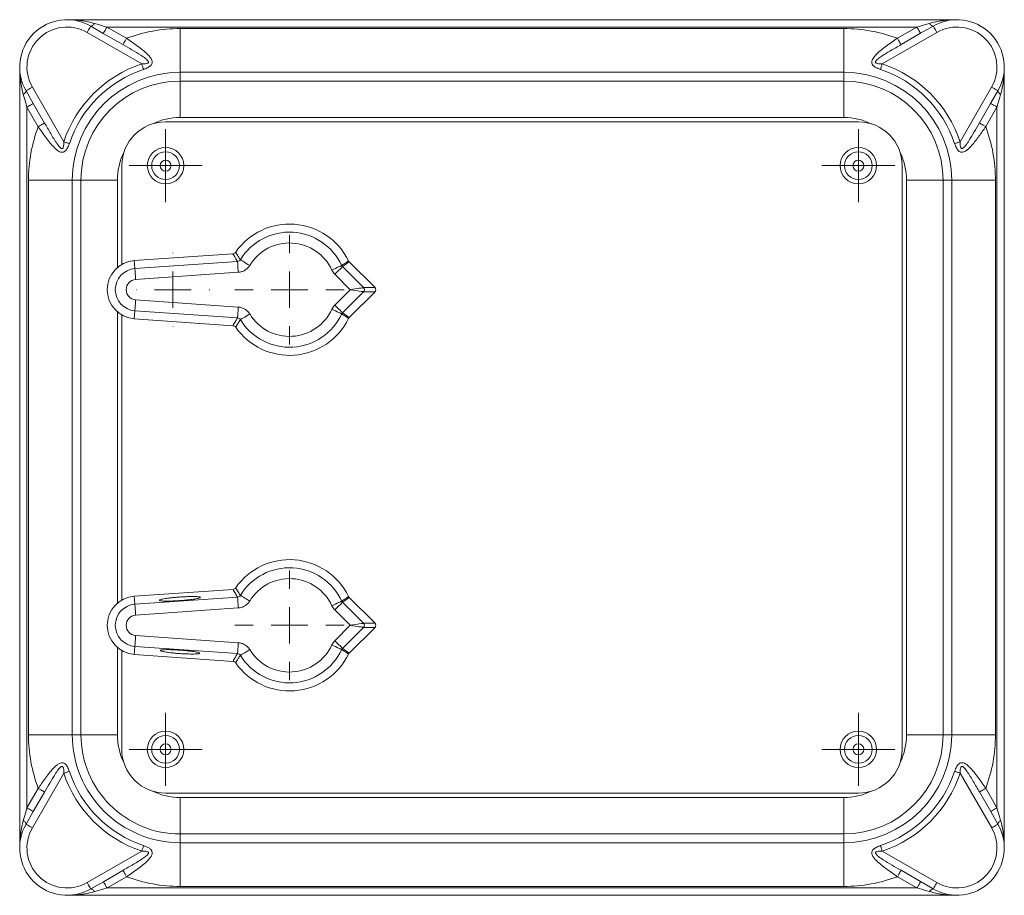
# Model space of a CAD drawing. Header units: millimetres. Extents: x -1 to 774, y -144 to 719.
# Tile 8 of 38: x 262 to 397, y -111 to 9. Entities that reach past the tile are written whole.
import ezdxf

# ---------------------------------------------------------------- set-up
doc = ezdxf.new("R2010")
doc.units = ezdxf.units.MM

# ---------------------------------------------------------------- blocks, each defined once
blk = doc.blocks.new('SW_CENTERMARKSYMBOL_3')
at = {"color": 0, "linetype": 'Continuous', "lineweight": 0}
for p, q in [((0, 2.5), (0, 5)), ((0, 0), (0, 2.5)), ((-2.5, 0), (-5, 0)), ((0, 0), (-2.5, 0)), ((0, 0), (0, -2.5)), ((0, 0), (2.5, 0)), ((2.5, 0), (5, 0)), ((0, -2.5), (0, -5))]:
    blk.add_line(p, q, dxfattribs=at)
blk = doc.blocks.new('SW_CENTERMARKSYMBOL_4')
at = {"color": 0, "linetype": 'Continuous', "lineweight": 0}
for p, q in [((0, 2.5), (0, 5)), ((0, 0), (0, 2.5)), ((-2.5, 0), (-5, 0)), ((0, 0), (-2.5, 0)), ((0, 0), (0, -2.5)), ((0, 0), (2.5, 0)), ((2.5, 0), (5, 0)), ((0, -2.5), (0, -5))]:
    blk.add_line(p, q, dxfattribs=at)
blk = doc.blocks.new('SW_CENTERMARKSYMBOL_6')
at = {"color": 0, "linetype": 'Continuous', "lineweight": 0}
for p, q in [((0, 5), (0, 7.5)), ((0, 0), (0, 2.5)), ((-5, 0), (-7.5, 0)), ((0, 0), (-2.5, 0)), ((0, 0), (0, -2.5)), ((0, 0), (2.5, 0)), ((5, 0), (7.5, 0)), ((0, -5), (0, -7.5))]:
    blk.add_line(p, q, dxfattribs=at)
blk = doc.blocks.new('SW_CENTERMARKSYMBOL_7')
at = {"color": 0, "linetype": 'Continuous', "lineweight": 0}
for p, q in [((0, 5), (0, 5.05)), ((0, 0), (0, 2.5)), ((-5, 0), (-5.05, 0)), ((0, 0), (-2.5, 0)), ((0, 0), (0, -2.5)), ((0, 0), (2.5, 0)), ((5, 0), (5.05, 0)), ((0, -5), (0, -5.05))]:
    blk.add_line(p, q, dxfattribs=at)
blk = doc.blocks.new('SW_CENTERMARKSYMBOL_9')
at = {"color": 0, "linetype": 'Continuous', "lineweight": 0}
for p, q in [((0, 5), (0, 7.5)), ((0, 0), (0, 2.5)), ((-5, 0), (-7.5, 0)), ((0, 0), (-2.5, 0)), ((0, 0), (0, -2.5)), ((0, 0), (2.5, 0)), ((5, 0), (7.5, 0)), ((0, -5), (0, -7.5))]:
    blk.add_line(p, q, dxfattribs=at)
blk = doc.blocks.new('SW_CENTERMARKSYMBOL_14')
at = {"color": 0, "linetype": 'Continuous', "lineweight": 0}
for p, q in [((0, 2.5), (0, 5)), ((0, 0), (0, 2.5)), ((-2.5, 0), (-5, 0)), ((0, 0), (-2.5, 0)), ((0, 0), (0, -2.5)), ((0, 0), (2.5, 0)), ((2.5, 0), (5, 0)), ((0, -2.5), (0, -5))]:
    blk.add_line(p, q, dxfattribs=at)
blk = doc.blocks.new('SW_CENTERMARKSYMBOL_25')
at = {"color": 0, "linetype": 'Continuous', "lineweight": 0}
for p, q in [((0, 2.5), (0, 5)), ((0, 0), (0, 2.5)), ((-2.5, 0), (-5, 0)), ((0, 0), (-2.5, 0)), ((0, 0), (0, -2.5)), ((0, 0), (2.5, 0)), ((2.5, 0), (5, 0)), ((0, -2.5), (0, -5))]:
    blk.add_line(p, q, dxfattribs=at)

msp = doc.modelspace()

# ---------------------------------------------------------------- linework, layer by layer
at = {"color": 7, "linetype": 'Continuous', "lineweight": 15}
for p, q in [((268.97, 8.67), (390.97, 8.67)), ((279.2, 2.61), (271.72, 6.93)), ((272.22, 7.8), (273.94, 6.8)), ((273.94, 6.8), (276.63, 5.25)), ((274.44, 7.67), (277.13, 6.12)), ((385.5, 7.67), (274.44, 7.67)), ((284.47, 7.46), (375.47, 7.46)), ((388.22, 6.93), (380.74, 2.61)), ((382.81, 6.12), (385.5, 7.67)), ((383.31, 5.26), (386, 6.81)), ((386, 6.81), (387.72, 7.8)), ((262.47, -104.83), (262.47, 2.17)), ((284.47, 0.27), (284.47, 1.46)), ((375.47, 1.46), (284.47, 1.46)), ((375.47, 0.27), (375.47, 1.46)), ((397.47, 2.17), (397.47, -104.83)), ((284.47, 0.27), (375.47, 0.27)), ((264.34, -2.81), (263.34, -1.08)), ((264.21, -0.58), (268.53, -8.06)), ((391.41, -8.06), (395.73, -0.58)), ((396.6, -1.08), (395.6, -2.8)), ((265.02, -5.99), (263.47, -3.31)), ((263.47, -3.31), (263.47, -99.36)), ((265.88, -5.49), (264.34, -2.81)), ((395.6, -2.8), (394.05, -5.48)), ((396.47, -3.3), (394.92, -5.98)), ((396.47, -99.35), (396.47, -3.3)), ((282.47, -5.33), (377.47, -5.33)), ((375.47, -4.73), (284.47, -4.73)), ((276.47, -24.87), (276.47, -11.33)), ((383.47, -11.33), (383.47, -91.33)), ((263.68, -89.33), (263.68, -13.33)), ((270.87, -13.33), (269.68, -13.33)), ((269.68, -13.33), (269.68, -89.33)), ((270.87, -89.33), (270.87, -13.33)), ((384.07, -89.33), (384.07, -13.33)), ((389.07, -13.33), (389.07, -89.33)), ((389.07, -13.33), (390.26, -13.33)), ((390.26, -89.33), (390.26, -13.33)), ((396.26, -13.33), (396.26, -89.33)), ((291.71, -23.4), (278.19, -24.34)), ((278.27, -25.44), (278.19, -24.34)), ((278.27, -25.44), (292.34, -24.46)), ((306.74, -25.16), (309.63, -28.05)), ((311.19, -28.05), (307.65, -24.51)), ((292.44, -25.95), (278.37, -26.93)), ((307.79, -28.33), (305.68, -26.22)), ((305.68, -30.45), (307.79, -28.33)), ((309.63, -28.05), (311.19, -28.05)), ((309.63, -28.61), (306.74, -31.5)), ((307.65, -32.15), (311.19, -28.61)), ((311.19, -28.61), (309.63, -28.61)), ((278.37, -29.73), (292.44, -30.71)), ((276.47, -70.87), (276.47, -31.8)), ((278.27, -31.22), (278.19, -32.32)), ((278.19, -32.32), (291.71, -33.27)), ((292.34, -32.2), (278.27, -31.22)), ((291.72, -69.4), (278.19, -70.34)), ((278.27, -71.44), (278.19, -70.34)), ((278.27, -71.44), (292.34, -70.46)), ((306.74, -71.16), (309.63, -74.05)), ((311.19, -74.05), (307.65, -70.51)), ((292.44, -71.95), (278.37, -72.93)), ((307.8, -74.33), (305.68, -72.22)), ((309.63, -74.05), (311.19, -74.05)), ((305.68, -76.45), (307.8, -74.33)), ((309.63, -74.61), (306.74, -77.5)), ((307.65, -78.15), (311.19, -74.61)), ((311.19, -74.61), (309.63, -74.61)), ((278.37, -75.73), (292.44, -76.71)), ((276.47, -91.33), (276.47, -77.8)), ((278.27, -77.22), (278.19, -78.32)), ((292.34, -78.2), (278.27, -77.22)), ((278.19, -78.32), (291.72, -79.27)), ((270.87, -89.33), (269.68, -89.33)), ((389.07, -89.33), (390.26, -89.33)), ((268.53, -94.6), (264.21, -102.08)), ((395.74, -102.08), (391.42, -94.6)), ((263.47, -99.36), (265.02, -96.68)), ((264.34, -99.86), (265.89, -97.18)), ((394.06, -97.17), (395.61, -99.85)), ((394.92, -96.67), (396.47, -99.35)), ((377.47, -97.33), (282.47, -97.33)), ((284.47, -97.93), (375.47, -97.93)), ((263.34, -101.58), (264.34, -99.86)), ((395.61, -99.85), (396.6, -101.58)), ((375.47, -102.93), (284.47, -102.93)), ((284.47, -102.93), (284.47, -104.12)), ((375.47, -102.93), (375.47, -104.12)), ((271.72, -109.6), (279.2, -105.28)), ((284.47, -104.12), (375.47, -104.12)), ((380.74, -105.27), (388.22, -109.59)), ((276.63, -107.92), (273.95, -109.47)), ((386, -109.46), (383.32, -107.91)), ((277.13, -108.78), (274.45, -110.33)), ((385.5, -110.33), (382.82, -108.78)), ((273.95, -109.47), (272.22, -110.46)), ((274.45, -110.33), (385.5, -110.33)), ((375.47, -110.12), (284.47, -110.12)), ((387.72, -110.46), (386, -109.46)), ((390.97, -111.33), (268.97, -111.33))]:
    msp.add_line(p, q, dxfattribs=at)
at = {"color": 8, "linetype": 'Continuous', "lineweight": 15}
for p, q in [((275.87, -13.33), (275.87, -25.29)), ((275.87, -31.37), (275.87, -71.29)), ((275.87, -77.37), (275.87, -89.33))]:
    msp.add_line(p, q, dxfattribs=at)
at = {"color": 7, "linetype": 'Continuous', "lineweight": 15, "flags": 128}
for points in [[(272.22, 7.8), (272.26, 7.79), (272.31, 7.79), (272.36, 7.82), (272.42, 7.86), (272.49, 7.91), (272.57, 7.98), (272.64, 8.07), (272.72, 8.17)], [(272.72, 8.17), (273.26, 8.01), (273.84, 7.84), (274.44, 7.67)], [(385.5, 7.67), (386.09, 7.84), (386.67, 8.01), (387.22, 8.17)], [(387.22, 8.17), (387.3, 8.07), (387.37, 7.99), (387.45, 7.92), (387.51, 7.86), (387.58, 7.82), (387.63, 7.8), (387.68, 7.79), (387.72, 7.8)], [(271.72, 6.93), (271.82, 7.1), (271.91, 7.26), (272, 7.41), (272.07, 7.54), (272.14, 7.65), (272.18, 7.73), (272.21, 7.78), (272.22, 7.8)], [(273.94, 6.8), (273.95, 6.82), (273.98, 6.87), (274.03, 6.95), (274.09, 7.06), (274.17, 7.19), (274.25, 7.34), (274.35, 7.5), (274.44, 7.67)], [(284.47, 7.46), (284.47, 6.3), (284.47, 5.19), (284.47, 4.16), (284.47, 3.25), (284.47, 2.51), (284.47, 1.95), (284.47, 1.59), (284.47, 1.46)], [(375.47, 7.46), (375.47, 6.3), (375.47, 5.19), (375.47, 4.16), (375.47, 3.26), (375.47, 2.51), (375.47, 1.95), (375.47, 1.6), (375.47, 1.46)], [(385.5, 7.67), (385.59, 7.5), (385.69, 7.34), (385.77, 7.19), (385.85, 7.06), (385.91, 6.95), (385.96, 6.87), (385.99, 6.82), (386, 6.81)], [(387.72, 7.8), (387.73, 7.78), (387.76, 7.73), (387.8, 7.65), (387.87, 7.55), (387.94, 7.42), (388.03, 7.27), (388.12, 7.1), (388.22, 6.93)], [(276.63, 5.25), (276.64, 5.27), (276.66, 5.32), (276.71, 5.4), (276.77, 5.51), (276.85, 5.64), (276.93, 5.79), (277.03, 5.95), (277.13, 6.12)], [(382.81, 6.12), (382.91, 5.95), (383, 5.79), (383.09, 5.64), (383.17, 5.51), (383.23, 5.4), (383.28, 5.32), (383.3, 5.27), (383.31, 5.26)], [(279.2, 2.61), (279.24, 2.5), (279.27, 2.39), (279.31, 2.29), (279.34, 2.19), (279.37, 2.09), (279.4, 2), (279.43, 1.92), (279.45, 1.85)], [(380.49, 1.86), (380.51, 1.93), (380.54, 2.01), (380.57, 2.09), (380.6, 2.19), (380.63, 2.29), (380.67, 2.4), (380.7, 2.5), (380.74, 2.61)], [(284.47, -4.73), (284.47, -3.76), (284.47, -2.84), (284.47, -1.98), (284.47, -1.22), (284.47, -0.6), (284.47, -0.13), (284.47, 0.16), (284.47, 0.27)], [(375.47, -4.73), (375.47, -3.76), (375.47, -2.83), (375.47, -1.98), (375.47, -1.22), (375.47, -0.6), (375.47, -0.13), (375.47, 0.16), (375.47, 0.27)], [(263.34, -1.08), (263.35, -1.12), (263.34, -1.17), (263.32, -1.22), (263.28, -1.29), (263.22, -1.36), (263.15, -1.43), (263.07, -1.5), (262.97, -1.58)], [(264.21, -0.58), (264.04, -0.68), (263.88, -0.77), (263.73, -0.86), (263.59, -0.94), (263.49, -1), (263.41, -1.04), (263.36, -1.07), (263.34, -1.08)], [(396.6, -1.08), (396.58, -1.07), (396.53, -1.04), (396.45, -0.99), (396.35, -0.93), (396.21, -0.86), (396.06, -0.77), (395.9, -0.68), (395.73, -0.58)], [(396.97, -1.58), (396.87, -1.5), (396.79, -1.42), (396.72, -1.35), (396.66, -1.28), (396.62, -1.22), (396.59, -1.16), (396.59, -1.12), (396.6, -1.08)], [(263.47, -3.31), (263.3, -2.71), (263.13, -2.13), (262.97, -1.58)], [(396.97, -1.58), (396.81, -2.12), (396.64, -2.7), (396.47, -3.3)], [(264.34, -2.81), (264.32, -2.82), (264.27, -2.84), (264.19, -2.89), (264.08, -2.95), (263.95, -3.03), (263.8, -3.11), (263.64, -3.21), (263.47, -3.31)], [(396.47, -3.3), (396.3, -3.2), (396.14, -3.11), (395.99, -3.02), (395.86, -2.95), (395.75, -2.89), (395.67, -2.84), (395.62, -2.81), (395.6, -2.8)], [(265.88, -5.49), (265.87, -5.5), (265.82, -5.53), (265.74, -5.57), (265.63, -5.63), (265.5, -5.71), (265.35, -5.8), (265.19, -5.89), (265.02, -5.99)], [(394.92, -5.98), (394.75, -5.89), (394.59, -5.79), (394.44, -5.71), (394.31, -5.63), (394.2, -5.57), (394.12, -5.52), (394.07, -5.49), (394.05, -5.48)], [(268.53, -8.06), (268.64, -8.1), (268.74, -8.14), (268.85, -8.17), (268.95, -8.2), (269.05, -8.24), (269.13, -8.26), (269.21, -8.29), (269.29, -8.31)], [(390.65, -8.31), (390.72, -8.29), (390.81, -8.26), (390.89, -8.23), (390.99, -8.2), (391.09, -8.17), (391.2, -8.13), (391.3, -8.1), (391.41, -8.06)], [(269.68, -13.33), (269.54, -13.33), (269.19, -13.33), (268.63, -13.33), (267.88, -13.33), (266.98, -13.33), (265.95, -13.33), (264.84, -13.33), (263.68, -13.33)], [(275.87, -13.33), (274.9, -13.33), (273.97, -13.33), (273.12, -13.33), (272.36, -13.33), (271.74, -13.33), (271.27, -13.33), (270.98, -13.33), (270.87, -13.33)], [(389.07, -13.33), (388.96, -13.33), (388.67, -13.33), (388.2, -13.33), (387.58, -13.33), (386.82, -13.33), (385.97, -13.33), (385.04, -13.33), (384.07, -13.33)], [(396.26, -13.33), (395.1, -13.33), (393.99, -13.33), (392.96, -13.33), (392.06, -13.33), (391.31, -13.33), (390.75, -13.33), (390.4, -13.33), (390.26, -13.33)], [(292.73, -24.22), (292.77, -24.25), (292.86, -24.3), (292.98, -24.38), (293.14, -24.47), (293.33, -24.59), (293.54, -24.72), (293.77, -24.86), (294.01, -25)], [(278.27, -25.44), (278.27, -25.49), (278.28, -25.59), (278.29, -25.74), (278.3, -25.92), (278.32, -26.14), (278.33, -26.39), (278.35, -26.66), (278.37, -26.93)], [(292.34, -24.46), (292.34, -24.51), (292.35, -24.61), (292.36, -24.75), (292.37, -24.94), (292.39, -25.16), (292.4, -25.41), (292.42, -25.67), (292.44, -25.95)], [(306.64, -25.02), (306.59, -25.04), (306.5, -25.08), (306.37, -25.14), (306.2, -25.22), (306, -25.31), (305.77, -25.41), (305.53, -25.53), (305.28, -25.64)], [(306.74, -25.16), (306.7, -25.19), (306.63, -25.26), (306.53, -25.37), (306.4, -25.5), (306.24, -25.66), (306.06, -25.83), (305.87, -26.02), (305.68, -26.22)], [(307.79, -28.33), (308.13, -28.28), (308.46, -28.23), (308.77, -28.18), (309.04, -28.14), (309.27, -28.1), (309.44, -28.08), (309.56, -28.06), (309.63, -28.05)], [(309.63, -28.61), (309.56, -28.6), (309.44, -28.58), (309.27, -28.56), (309.04, -28.52), (308.77, -28.48), (308.46, -28.43), (308.13, -28.38), (307.79, -28.33)], [(278.27, -31.22), (278.27, -31.17), (278.28, -31.07), (278.29, -30.93), (278.3, -30.74), (278.32, -30.52), (278.33, -30.27), (278.35, -30), (278.37, -29.73)], [(292.44, -30.71), (292.42, -30.99), (292.41, -31.25), (292.39, -31.5), (292.37, -31.72), (292.36, -31.91), (292.35, -32.05), (292.34, -32.15), (292.34, -32.2)], [(305.28, -31.02), (305.53, -31.13), (305.77, -31.25), (306, -31.35), (306.2, -31.44), (306.37, -31.52), (306.5, -31.58), (306.59, -31.63), (306.64, -31.65)], [(305.68, -30.45), (305.87, -30.64), (306.06, -30.83), (306.24, -31.01), (306.4, -31.16), (306.53, -31.3), (306.63, -31.4), (306.7, -31.47), (306.74, -31.5)], [(294.01, -31.66), (293.77, -31.81), (293.54, -31.95), (293.33, -32.08), (293.14, -32.19), (292.98, -32.29), (292.86, -32.36), (292.77, -32.41), (292.73, -32.44)], [(278.27, -71.44), (278.27, -71.49), (278.28, -71.59), (278.29, -71.74), (278.3, -71.92), (278.32, -72.14), (278.34, -72.39), (278.35, -72.66), (278.37, -72.93)], [(292.34, -70.46), (292.34, -70.51), (292.35, -70.61), (292.36, -70.75), (292.37, -70.94), (292.39, -71.16), (292.41, -71.41), (292.42, -71.67), (292.44, -71.95)], [(292.73, -70.22), (292.77, -70.25), (292.86, -70.3), (292.98, -70.38), (293.14, -70.47), (293.33, -70.59), (293.54, -70.72), (293.77, -70.86), (294.01, -71)], [(306.64, -71.02), (306.59, -71.04), (306.5, -71.08), (306.37, -71.14), (306.2, -71.22), (306, -71.31), (305.77, -71.41), (305.53, -71.53), (305.28, -71.64)], [(306.74, -71.16), (306.7, -71.19), (306.63, -71.26), (306.53, -71.37), (306.4, -71.5), (306.24, -71.66), (306.06, -71.83), (305.88, -72.02), (305.68, -72.22)], [(307.8, -74.33), (308.13, -74.28), (308.46, -74.23), (308.77, -74.18), (309.04, -74.14), (309.27, -74.1), (309.44, -74.08), (309.57, -74.06), (309.63, -74.05)], [(309.63, -74.61), (309.57, -74.6), (309.44, -74.58), (309.27, -74.56), (309.04, -74.52), (308.77, -74.48), (308.46, -74.43), (308.13, -74.38), (307.8, -74.33)], [(278.27, -77.22), (278.27, -77.17), (278.28, -77.07), (278.29, -76.93), (278.3, -76.74), (278.32, -76.52), (278.34, -76.27), (278.35, -76), (278.37, -75.73)], [(292.44, -76.71), (292.42, -76.99), (292.41, -77.25), (292.39, -77.5), (292.37, -77.72), (292.36, -77.91), (292.35, -78.05), (292.34, -78.15), (292.34, -78.2)], [(305.68, -76.45), (305.88, -76.64), (306.06, -76.83), (306.24, -77.01), (306.4, -77.16), (306.53, -77.3), (306.63, -77.4), (306.7, -77.47), (306.74, -77.5)], [(294.01, -77.66), (293.77, -77.81), (293.54, -77.95), (293.33, -78.08), (293.14, -78.19), (292.98, -78.29), (292.86, -78.36), (292.77, -78.41), (292.73, -78.44)], [(305.28, -77.02), (305.53, -77.13), (305.77, -77.25), (306, -77.35), (306.2, -77.44), (306.37, -77.52), (306.5, -77.58), (306.59, -77.63), (306.64, -77.65)], [(269.68, -89.33), (269.55, -89.33), (269.19, -89.33), (268.63, -89.33), (267.89, -89.33), (266.98, -89.33), (265.95, -89.33), (264.84, -89.33), (263.68, -89.33)], [(275.87, -89.33), (274.9, -89.33), (273.98, -89.33), (273.12, -89.33), (272.36, -89.33), (271.74, -89.33), (271.28, -89.33), (270.98, -89.33), (270.87, -89.33)], [(389.07, -89.33), (388.96, -89.33), (388.67, -89.33), (388.2, -89.33), (387.58, -89.33), (386.83, -89.33), (385.97, -89.33), (385.04, -89.33), (384.07, -89.33)], [(396.26, -89.33), (395.11, -89.33), (393.99, -89.33), (392.96, -89.33), (392.06, -89.33), (391.31, -89.33), (390.75, -89.33), (390.4, -89.33), (390.26, -89.33)], [(269.29, -94.35), (269.22, -94.37), (269.14, -94.4), (269.05, -94.43), (268.95, -94.46), (268.85, -94.49), (268.75, -94.53), (268.64, -94.56), (268.53, -94.6)], [(391.42, -94.6), (391.31, -94.56), (391.2, -94.52), (391.09, -94.49), (390.99, -94.46), (390.9, -94.43), (390.81, -94.4), (390.73, -94.37), (390.66, -94.35)], [(265.02, -96.68), (265.19, -96.77), (265.35, -96.87), (265.5, -96.95), (265.63, -97.03), (265.74, -97.09), (265.82, -97.14), (265.87, -97.17), (265.89, -97.18)], [(394.06, -97.17), (394.07, -97.16), (394.12, -97.13), (394.2, -97.09), (394.31, -97.03), (394.44, -96.95), (394.59, -96.86), (394.75, -96.77), (394.92, -96.67)], [(284.47, -102.93), (284.47, -102.82), (284.47, -102.53), (284.47, -102.06), (284.47, -101.44), (284.47, -100.69), (284.47, -99.83), (284.47, -98.9), (284.47, -97.93)], [(375.47, -102.93), (375.47, -102.82), (375.47, -102.53), (375.47, -102.06), (375.47, -101.44), (375.47, -100.68), (375.47, -99.83), (375.47, -98.9), (375.47, -97.93)], [(262.97, -101.08), (263.13, -100.54), (263.3, -99.96), (263.47, -99.36)], [(263.47, -99.36), (263.64, -99.46), (263.8, -99.55), (263.95, -99.64), (264.08, -99.71), (264.19, -99.77), (264.27, -99.82), (264.32, -99.85), (264.34, -99.86)], [(395.61, -99.85), (395.62, -99.85), (395.67, -99.82), (395.75, -99.77), (395.86, -99.71), (395.99, -99.63), (396.14, -99.55), (396.3, -99.45), (396.47, -99.35)], [(396.47, -99.35), (396.65, -99.95), (396.81, -100.53), (396.97, -101.08)], [(262.97, -101.08), (263.07, -101.16), (263.16, -101.24), (263.23, -101.31), (263.28, -101.38), (263.32, -101.44), (263.35, -101.5), (263.35, -101.54), (263.34, -101.58)], [(396.6, -101.58), (396.59, -101.54), (396.6, -101.49), (396.62, -101.44), (396.66, -101.37), (396.72, -101.31), (396.79, -101.23), (396.87, -101.16), (396.97, -101.08)], [(263.34, -101.58), (263.36, -101.59), (263.41, -101.62), (263.49, -101.67), (263.6, -101.73), (263.73, -101.8), (263.88, -101.89), (264.04, -101.98), (264.21, -102.08)], [(395.74, -102.08), (395.9, -101.98), (396.07, -101.89), (396.22, -101.8), (396.35, -101.72), (396.46, -101.66), (396.54, -101.62), (396.58, -101.59), (396.6, -101.58)], [(279.46, -104.52), (279.43, -104.59), (279.41, -104.67), (279.38, -104.76), (279.34, -104.85), (279.31, -104.95), (279.28, -105.06), (279.24, -105.17), (279.2, -105.28)], [(284.47, -104.12), (284.47, -104.26), (284.47, -104.61), (284.47, -105.17), (284.47, -105.92), (284.47, -106.82), (284.47, -107.85), (284.47, -108.97), (284.47, -110.12)], [(375.47, -104.12), (375.47, -104.25), (375.47, -104.61), (375.47, -105.17), (375.47, -105.92), (375.47, -106.82), (375.47, -107.85), (375.47, -108.96), (375.47, -110.12)], [(380.74, -105.27), (380.7, -105.16), (380.67, -105.05), (380.63, -104.95), (380.6, -104.85), (380.57, -104.75), (380.54, -104.66), (380.51, -104.58), (380.49, -104.51)], [(277.13, -108.78), (277.03, -108.61), (276.94, -108.45), (276.85, -108.3), (276.78, -108.17), (276.71, -108.06), (276.67, -107.98), (276.64, -107.93), (276.63, -107.92)], [(383.32, -107.91), (383.31, -107.93), (383.28, -107.98), (383.23, -108.06), (383.17, -108.17), (383.09, -108.3), (383.01, -108.45), (382.91, -108.61), (382.82, -108.78)], [(272.22, -110.46), (272.21, -110.44), (272.18, -110.4), (272.14, -110.32), (272.08, -110.21), (272, -110.08), (271.91, -109.93), (271.82, -109.76), (271.72, -109.6)], [(272.72, -110.83), (272.65, -110.73), (272.57, -110.65), (272.5, -110.58), (272.43, -110.52), (272.36, -110.48), (272.31, -110.46), (272.26, -110.45), (272.22, -110.46)], [(274.45, -110.33), (273.85, -110.5), (273.27, -110.67), (272.72, -110.83)], [(274.45, -110.33), (274.35, -110.16), (274.26, -110), (274.17, -109.85), (274.09, -109.72), (274.03, -109.61), (273.98, -109.53), (273.96, -109.48), (273.95, -109.47)], [(386, -109.46), (385.99, -109.48), (385.96, -109.53), (385.91, -109.61), (385.85, -109.72), (385.78, -109.85), (385.69, -110), (385.6, -110.16), (385.5, -110.33)], [(387.22, -110.83), (386.68, -110.67), (386.1, -110.5), (385.5, -110.33)], [(387.72, -110.46), (387.68, -110.45), (387.64, -110.45), (387.58, -110.48), (387.52, -110.52), (387.45, -110.57), (387.38, -110.65), (387.3, -110.73), (387.22, -110.83)], [(388.22, -109.59), (388.13, -109.76), (388.03, -109.92), (387.94, -110.07), (387.87, -110.2), (387.81, -110.31), (387.76, -110.39), (387.73, -110.44), (387.72, -110.46)]]:
    msp.add_lwpolyline(points, dxfattribs=at)
at = {"color": 7, "linetype": 'Continuous', "lineweight": 15}
for centre, radius in [((282.47, -11.33), 2.5), ((282.47, -11.33), 1.9), ((377.47, -11.33), 2.5), ((377.47, -11.33), 1.9), ((282.47, -11.33), 0.75), ((377.47, -11.33), 0.75), ((282.47, -91.33), 2.5), ((377.47, -91.33), 2.5), ((282.47, -91.33), 1.9), ((377.47, -91.33), 1.9), ((282.47, -91.33), 0.75), ((377.47, -91.33), 0.75)]:
    msp.add_circle(centre, radius, dxfattribs=at)
for centre, radius, start, end in [((268.97, 2.17), 6.5, 60.0016, 210.0016), ((390.97, 2.17), 6.5, 330.0016, 120.0016), ((268.97, 2.17), 5.5, 60.0016, 210.0016), ((284.47, -13.33), 20.79, 90.0016, 110.6856), ((375.47, -13.33), 20.79, 69.3176, 90.0016), ((390.97, 2.17), 5.5, 330.0016, 120.0016), ((284.47, -13.33), 16.79, 108.287, 161.7163), ((284.47, -13.33), 15.99, 108.287, 161.7163), ((284.47, -13.33), 14.79, 90.0016, 180.0016), ((375.47, -13.33), 14.79, 0.0016, 90.0016), ((375.47, -13.33), 15.99, 18.287, 71.7163), ((375.47, -13.33), 16.79, 18.287, 71.7163), ((284.47, -13.33), 13.6, 90.0016, 180.0016), ((375.47, -13.33), 13.6, 0.0016, 90.0016), ((282.47, -11.33), 6, 90.0016, 180.0016), ((377.47, -11.33), 6, 0.0016, 90.0016), ((284.47, -13.33), 20.79, 159.3176, 180.0016), ((375.47, -13.33), 20.79, 0.0016, 20.6856), ((299.47, -28.33), 9, 26.0527, 145.113), ((299.47, -28.33), 7.89, 24.8315, 148.6351), ((299.47, -28.33), 6.4, 24.8315, 148.6351), ((278.47, -28.33), 4, 94.0016, 266.0016), ((278.47, -28.33), 2.89, 94.0016, 266.0016), ((278.47, -28.33), 1.4, 94.0016, 266.0016), ((309.34, -28.33), 0.402, 315.5086, 44.4944), ((299.47, -28.33), 6.4, 211.3681, 335.1717), ((299.47, -28.33), 9, 214.8902, 333.9506), ((299.47, -28.33), 7.89, 211.3681, 335.1717), ((299.47, -74.33), 9, 26.0527, 145.113), ((299.47, -74.33), 7.89, 24.8315, 148.6351), ((299.47, -74.33), 6.4, 24.8315, 148.6351), ((278.47, -74.33), 4, 94.0016, 266.0016), ((278.47, -74.33), 2.89, 94.0016, 266.0016), ((278.47, -74.33), 1.4, 94.0016, 266.0016), ((309.34, -74.33), 0.402, 315.5086, 44.4944), ((299.47, -74.33), 9, 214.8902, 333.9506), ((299.47, -74.33), 7.89, 211.3681, 335.1717), ((299.47, -74.33), 6.4, 211.3681, 335.1717), ((284.47, -89.33), 20.79, 180.0016, 200.6856), ((284.47, -89.33), 14.79, 180.0016, 270.0016), ((284.47, -89.33), 13.6, 180.0016, 270.0016), ((375.47, -89.33), 13.6, 270.0016, 0.0016), ((375.47, -89.33), 14.79, 270.0016, 0.0016), ((375.47, -89.33), 20.79, 339.3176, 0.0016), ((282.47, -91.33), 6, 180.0016, 270.0016), ((377.47, -91.33), 6, 270.0016, 0.0016), ((284.47, -89.33), 15.99, 198.287, 251.7163), ((375.47, -89.33), 15.99, 288.287, 341.7163), ((284.47, -89.33), 16.79, 198.287, 251.7163), ((375.47, -89.33), 16.79, 288.287, 341.7163), ((268.97, -104.83), 6.5, 150.0016, 300.0016), ((268.97, -104.83), 5.5, 150.0016, 300.0016), ((390.97, -104.83), 6.5, 240.0016, 30.0016), ((390.97, -104.83), 5.5, 240.0016, 30.0016), ((284.47, -89.33), 20.79, 249.3176, 270.0016), ((375.47, -89.33), 20.79, 270.0016, 290.6856)]:
    msp.add_arc(centre, radius, start, end, dxfattribs=at)
at = {"color": 8, "linetype": 'Continuous', "lineweight": 15}
for centre, start, end in [((284.47, -13.33), 90.0016, 115.9839), ((375.47, -13.33), 64.0193, 90.0016), ((284.47, -13.33), 154.0193, 180.0016), ((375.47, -13.33), 0.0016, 25.9839), ((284.47, -89.33), 180.0016, 205.9839), ((375.47, -89.33), 334.0193, 0.0016), ((284.47, -89.33), 244.0193, 270.0016), ((375.47, -89.33), 270.0016, 295.9839)]:
    msp.add_arc(centre, 8.6, start, end, dxfattribs=at)
at = {"color": 7, "linetype": 'Continuous', "lineweight": 15}
for centre in [(310.9, -28.33), (310.9, -74.33)]:
    msp.add_ellipse(centre, major_axis=(0.403, 0), ratio=0.992433, start_param=5.501585, end_param=7.064785, dxfattribs=at)
for points, knots in [([(268.97, 8.67), (268.97, 8.67), (269.65, 8.67), (270.9, 8.6), (272.14, 8.3), (272.72, 8.17)], [0, 0, 0, 0, 0.004469, 0.533548, 1, 1, 1, 1]), ([(387.22, 8.17), (387.8, 8.31), (389.03, 8.6), (390.29, 8.67), (390.96, 8.67), (390.97, 8.67)], [0, 0, 0, 0, 0.466452, 0.995529, 1, 1, 1, 1]), ([(277.13, 6.12), (277.57, 5.81), (278.45, 5.2), (279.55, 4.37), (280.24, 3.71), (280.54, 3.27), (280.65, 2.98), (280.64, 2.72), (280.53, 2.48), (280.27, 2.22), (279.88, 2.01), (279.58, 1.9), (279.45, 1.85)], [0, 0, 0, 0, 0.22605, 0.451598, 0.595549, 0.663649, 0.722144, 0.767305, 0.810355, 0.863869, 0.944312, 1, 1, 1, 1]), ([(380.49, 1.86), (380.26, 1.94), (379.91, 2.07), (379.54, 2.33), (379.36, 2.57), (379.29, 2.8), (379.31, 3.07), (379.5, 3.46), (380.11, 4.15), (381.27, 5.04), (382.3, 5.76), (382.81, 6.12)], [0, 0, 0, 0, 0.098899, 0.1563435, 0.2045698, 0.2480672, 0.2931015, 0.3587329, 0.4745757, 0.7350137, 1, 1, 1, 1]), ([(279.2, 2.61), (279.3, 2.61), (279.54, 2.61), (279.82, 2.64), (280, 2.7), (280.08, 2.75), (280.11, 2.79), (280.13, 2.85), (280.12, 2.91), (280.08, 3.01), (279.95, 3.16), (279.61, 3.45), (278.52, 4.18), (277.45, 4.78), (276.63, 5.25)], [0, 0, 0, 0, 0.056791, 0.129416, 0.155691, 0.167107, 0.183406, 0.19224, 0.21038, 0.220405, 0.265566, 0.328523, 0.480443, 1, 1, 1, 1]), ([(383.31, 5.26), (382.83, 4.98), (381.88, 4.43), (380.77, 3.77), (380.11, 3.29), (379.89, 3.06), (379.82, 2.94), (379.81, 2.88), (379.81, 2.82), (379.85, 2.77), (379.9, 2.73), (380.02, 2.67), (380.29, 2.62), (380.56, 2.62), (380.74, 2.61)], [0, 0, 0, 0, 0.308013, 0.599948, 0.714965, 0.768971, 0.788272, 0.798886, 0.813557, 0.824104, 0.842954, 0.85531, 0.902208, 1, 1, 1, 1]), ([(262.97, -1.58), (262.83, -1), (262.54, 0.23), (262.47, 1.49), (262.47, 2.16), (262.47, 2.17)], [0, 0, 0, 0, 0.466453, 0.99553, 1, 1, 1, 1]), ([(397.47, 2.17), (397.47, 2.17), (397.47, 1.5), (397.4, 0.24), (397.11, -1), (396.97, -1.58)], [0, 0, 0, 0, 0.0044699, 0.5335468, 1, 1, 1, 1]), ([(269.29, -8.31), (269.2, -8.54), (269.07, -8.89), (268.81, -9.26), (268.58, -9.44), (268.34, -9.51), (268.07, -9.49), (267.69, -9.3), (267, -8.7), (266.1, -7.53), (265.38, -6.5), (265.02, -5.99)], [0, 0, 0, 0, 0.0988995, 0.1563436, 0.2045697, 0.2480674, 0.2931018, 0.3587329, 0.474575, 0.735015, 1, 1, 1, 1]), ([(265.88, -5.49), (266.17, -5.97), (266.71, -6.92), (267.37, -8.03), (267.86, -8.69), (268.09, -8.92), (268.2, -8.98), (268.27, -8.99), (268.32, -8.99), (268.37, -8.96), (268.41, -8.9), (268.47, -8.79), (268.52, -8.51), (268.53, -8.24), (268.53, -8.06)], [0, 0, 0, 0, 0.3080119, 0.599947, 0.7149641, 0.7689704, 0.7882704, 0.7988851, 0.8135561, 0.8241034, 0.8429523, 0.8553091, 0.9022088, 1, 1, 1, 1]), ([(394.92, -5.98), (394.61, -6.43), (394, -7.31), (393.17, -8.41), (392.51, -9.1), (392.07, -9.4), (391.78, -9.5), (391.52, -9.5), (391.28, -9.39), (391.02, -9.13), (390.81, -8.74), (390.7, -8.44), (390.65, -8.31)], [0, 0, 0, 0, 0.226049, 0.451597, 0.595549, 0.66365, 0.722143, 0.767305, 0.810354, 0.863868, 0.944311, 1, 1, 1, 1]), ([(391.41, -8.06), (391.41, -8.16), (391.41, -8.4), (391.44, -8.68), (391.51, -8.86), (391.55, -8.94), (391.6, -8.97), (391.65, -8.99), (391.71, -8.98), (391.81, -8.94), (391.96, -8.81), (392.25, -8.47), (392.98, -7.38), (393.59, -6.31), (394.05, -5.48)], [0, 0, 0, 0, 0.056791, 0.129415, 0.15569, 0.167107, 0.183405, 0.192239, 0.21038, 0.220403, 0.265565, 0.328522, 0.480442, 1, 1, 1, 1]), ([(292.34, -24.46), (292.24, -24.3), (292.15, -24.14), (292.06, -23.99), (291.94, -23.79), (291.83, -23.59), (291.71, -23.4)], [0.0013759, 0.0013759, 0.0013759, 0.0013759, 0.00702207, 0.00702207, 0.00702207, 0.01406676, 0.01406676, 0.01406676, 0.01406676]), ([(292.09, -23.18), (292.2, -23.38), (292.32, -23.57), (292.44, -23.76), (292.53, -23.92), (292.63, -24.07), (292.73, -24.22)], [0, 0, 0, 0, 0.00704402, 0.00704402, 0.00704402, 0.01268957, 0.01268957, 0.01268957, 0.01268957]), ([(292.34, -24.46), (292.42, -24.45), (292.5, -24.43), (292.63, -24.35), (292.69, -24.29), (292.73, -24.22)], [0, 0, 0, 0, 0.5, 0.5, 1, 1, 1, 1]), ([(294.01, -25), (293.92, -25.14), (293.82, -25.26), (293.6, -25.48), (293.47, -25.58), (293.2, -25.75), (293.06, -25.81), (292.76, -25.91), (292.6, -25.94), (292.44, -25.95)], [0, 0, 0, 0, 0.25, 0.25, 0.5, 0.5, 0.75, 0.75, 1, 1, 1, 1]), ([(306.64, -25.02), (306.77, -24.92), (306.91, -24.83), (307.05, -24.73), (307.22, -24.62), (307.39, -24.5), (307.56, -24.38)], [0.00137464, 0.00137464, 0.00137464, 0.00137464, 0.00702611, 0.00702611, 0.00702611, 0.0140549, 0.0140549, 0.0140549, 0.0140549]), ([(307.65, -24.51), (307.48, -24.63), (307.31, -24.75), (307.14, -24.87), (307.01, -24.97), (306.87, -25.06), (306.74, -25.16)], [0, 0, 0, 0, 0.00702887, 0.00702887, 0.00702887, 0.01268041, 0.01268041, 0.01268041, 0.01268041]), ([(292.44, -30.71), (292.6, -30.72), (292.76, -30.75), (293.06, -30.85), (293.21, -30.92), (293.47, -31.08), (293.6, -31.18), (293.82, -31.4), (293.92, -31.53), (294.01, -31.66)], [0, 0, 0, 0, 0.25, 0.25, 0.5, 0.5, 0.75, 0.75, 1, 1, 1, 1]), ([(291.71, -33.27), (291.83, -33.07), (291.94, -32.87), (292.06, -32.68), (292.15, -32.52), (292.24, -32.36), (292.34, -32.2)], [0, 0, 0, 0, 0.00704469, 0.00704469, 0.00704469, 0.01269086, 0.01269086, 0.01269086, 0.01269086]), ([(292.73, -32.44), (292.69, -32.37), (292.63, -32.31), (292.5, -32.23), (292.42, -32.21), (292.34, -32.2)], [0, 0, 0, 0, 0.5, 0.5, 1, 1, 1, 1]), ([(307.56, -32.28), (307.39, -32.16), (307.22, -32.05), (307.05, -31.93), (306.91, -31.83), (306.77, -31.74), (306.64, -31.65)], [0, 0, 0, 0, 0.00702878, 0.00702878, 0.00702878, 0.01268025, 0.01268025, 0.01268025, 0.01268025]), ([(306.74, -31.5), (306.87, -31.6), (307.01, -31.69), (307.14, -31.79), (307.31, -31.91), (307.48, -32.03), (307.65, -32.15)], [0.00137466, 0.00137466, 0.00137466, 0.00137466, 0.00702621, 0.00702621, 0.00702621, 0.01405507, 0.01405507, 0.01405507, 0.01405507]), ([(292.73, -32.44), (292.63, -32.59), (292.53, -32.75), (292.44, -32.9), (292.32, -33.09), (292.2, -33.29), (292.09, -33.48)], [0.00137574, 0.00137574, 0.00137574, 0.00137574, 0.00702129, 0.00702129, 0.00702129, 0.0140653, 0.0140653, 0.0140653, 0.0140653]), ([(292.34, -70.46), (292.24, -70.3), (292.15, -70.14), (292.06, -69.99), (291.94, -69.79), (291.83, -69.59), (291.72, -69.4)], [0.0013759, 0.0013759, 0.0013759, 0.0013759, 0.00702207, 0.00702207, 0.00702207, 0.01406676, 0.01406676, 0.01406676, 0.01406676]), ([(292.09, -69.18), (292.2, -69.38), (292.32, -69.57), (292.44, -69.76), (292.54, -69.92), (292.63, -70.07), (292.73, -70.22)], [0, 0, 0, 0, 0.00704402, 0.00704402, 0.00704402, 0.01268957, 0.01268957, 0.01268957, 0.01268957]), ([(282.68, -71.01), (282.54, -71.01), (282.27, -71.01), (281.96, -70.99), (281.74, -70.96), (281.62, -70.92), (281.62, -70.87), (281.72, -70.82), (281.92, -70.76), (282.22, -70.7), (282.61, -70.64), (283.07, -70.58), (283.57, -70.52), (284.12, -70.47), (284.67, -70.44), (285.21, -70.41), (285.73, -70.39), (286.2, -70.38), (286.59, -70.39), (286.9, -70.41), (287.13, -70.44), (287.24, -70.47), (287.25, -70.52), (287.15, -70.58), (286.94, -70.64), (286.64, -70.7), (286.26, -70.76), (285.8, -70.82), (285.29, -70.87), (284.75, -70.92), (284.2, -70.96), (283.65, -70.99), (283.13, -71.01), (282.82, -71.01), (282.68, -71.01)], [0, 0, 0, 0, 0.030977, 0.062322, 0.093668, 0.124748, 0.155812, 0.187322, 0.218805, 0.249999, 0.281139, 0.312675, 0.344131, 0.37525, 0.406276, 0.437676, 0.468995, 0.499999, 0.530949, 0.562322, 0.593668, 0.624748, 0.655812, 0.687322, 0.718805, 0.749999, 0.781139, 0.812675, 0.844131, 0.87525, 0.906276, 0.937676, 0.969023, 1, 1, 1, 1]), ([(292.34, -70.46), (292.42, -70.45), (292.5, -70.43), (292.63, -70.35), (292.69, -70.29), (292.73, -70.22)], [0, 0, 0, 0, 0.5, 0.5, 1, 1, 1, 1]), ([(294.01, -71), (293.92, -71.14), (293.83, -71.26), (293.6, -71.48), (293.47, -71.58), (293.21, -71.75), (293.06, -71.81), (292.76, -71.91), (292.6, -71.94), (292.44, -71.95)], [0, 0, 0, 0, 0.25, 0.25, 0.5, 0.5, 0.75, 0.75, 1, 1, 1, 1]), ([(306.64, -71.02), (306.77, -70.92), (306.91, -70.83), (307.05, -70.73), (307.22, -70.62), (307.39, -70.5), (307.56, -70.38)], [0.00137464, 0.00137464, 0.00137464, 0.00137464, 0.00702611, 0.00702611, 0.00702611, 0.0140549, 0.0140549, 0.0140549, 0.0140549]), ([(307.65, -70.51), (307.48, -70.63), (307.32, -70.75), (307.15, -70.87), (307.01, -70.97), (306.87, -71.06), (306.74, -71.16)], [0, 0, 0, 0, 0.00702887, 0.00702887, 0.00702887, 0.01268041, 0.01268041, 0.01268041, 0.01268041]), ([(292.44, -76.71), (292.6, -76.72), (292.76, -76.75), (293.06, -76.85), (293.21, -76.92), (293.48, -77.08), (293.6, -77.18), (293.83, -77.4), (293.92, -77.53), (294.01, -77.66)], [0, 0, 0, 0, 0.25, 0.25, 0.5, 0.5, 0.75, 0.75, 1, 1, 1, 1]), ([(286.12, -78.27), (285.98, -78.27), (285.69, -78.26), (285.19, -78.25), (284.67, -78.22), (284.14, -78.18), (283.62, -78.14), (283.13, -78.08), (282.69, -78.03), (282.32, -77.97), (282.03, -77.91), (281.84, -77.85), (281.74, -77.8), (281.74, -77.75), (281.85, -77.71), (282.07, -77.69), (282.37, -77.67), (282.75, -77.66), (283.19, -77.67), (283.69, -77.69), (284.21, -77.71), (284.74, -77.75), (285.26, -77.8), (285.75, -77.85), (286.19, -77.91), (286.56, -77.97), (286.85, -78.03), (287.05, -78.08), (287.15, -78.14), (287.14, -78.18), (287.03, -78.22), (286.81, -78.25), (286.51, -78.26), (286.26, -78.27), (286.12, -78.27)], [0, 0, 0, 0, 0.030977, 0.062322, 0.093667, 0.124748, 0.155811, 0.187322, 0.218804, 0.249999, 0.281138, 0.312675, 0.34413, 0.37525, 0.406275, 0.437676, 0.468994, 0.499999, 0.530948, 0.562322, 0.593667, 0.624748, 0.655811, 0.687322, 0.718804, 0.749999, 0.781138, 0.812675, 0.84413, 0.87525, 0.906275, 0.937676, 0.969023, 1, 1, 1, 1]), ([(291.72, -79.27), (291.83, -79.07), (291.94, -78.87), (292.06, -78.68), (292.15, -78.52), (292.24, -78.36), (292.34, -78.2)], [0, 0, 0, 0, 0.00704469, 0.00704469, 0.00704469, 0.01269086, 0.01269086, 0.01269086, 0.01269086]), ([(292.73, -78.44), (292.69, -78.37), (292.63, -78.31), (292.5, -78.23), (292.42, -78.21), (292.34, -78.2)], [0, 0, 0, 0, 0.5, 0.5, 1, 1, 1, 1]), ([(307.56, -78.28), (307.39, -78.16), (307.22, -78.05), (307.05, -77.93), (306.91, -77.83), (306.77, -77.74), (306.64, -77.65)], [0, 0, 0, 0, 0.00702878, 0.00702878, 0.00702878, 0.01268025, 0.01268025, 0.01268025, 0.01268025]), ([(306.74, -77.5), (306.87, -77.6), (307.01, -77.69), (307.15, -77.79), (307.32, -77.91), (307.48, -78.03), (307.65, -78.15)], [0.00137466, 0.00137466, 0.00137466, 0.00137466, 0.00702621, 0.00702621, 0.00702621, 0.01405507, 0.01405507, 0.01405507, 0.01405507]), ([(292.73, -78.44), (292.63, -78.59), (292.54, -78.75), (292.44, -78.9), (292.32, -79.09), (292.2, -79.29), (292.09, -79.48)], [0.00137574, 0.00137574, 0.00137574, 0.00137574, 0.00702129, 0.00702129, 0.00702129, 0.0140653, 0.0140653, 0.0140653, 0.0140653]), ([(265.02, -96.68), (265.33, -96.23), (265.94, -95.35), (266.77, -94.25), (267.43, -93.57), (267.87, -93.26), (268.16, -93.16), (268.42, -93.16), (268.66, -93.27), (268.92, -93.53), (269.13, -93.92), (269.24, -94.22), (269.29, -94.35)], [0, 0, 0, 0, 0.22605, 0.451598, 0.595549, 0.663649, 0.722144, 0.767305, 0.810355, 0.863868, 0.944311, 1, 1, 1, 1]), ([(268.53, -94.6), (268.53, -94.5), (268.53, -94.26), (268.5, -93.98), (268.44, -93.8), (268.39, -93.72), (268.35, -93.69), (268.29, -93.67), (268.23, -93.68), (268.13, -93.72), (267.98, -93.85), (267.69, -94.19), (266.96, -95.28), (266.36, -96.35), (265.89, -97.18)], [0, 0, 0, 0, 0.056791, 0.129415, 0.155691, 0.167107, 0.183405, 0.192238, 0.210379, 0.220404, 0.265565, 0.328522, 0.480442, 1, 1, 1, 1]), ([(390.66, -94.35), (390.74, -94.12), (390.87, -93.77), (391.14, -93.4), (391.37, -93.22), (391.6, -93.15), (391.87, -93.17), (392.26, -93.36), (392.95, -93.97), (393.84, -95.13), (394.56, -96.16), (394.92, -96.67)], [0, 0, 0, 0, 0.0988995, 0.1563442, 0.2045709, 0.2480679, 0.2931031, 0.3587327, 0.4745756, 0.7350156, 1, 1, 1, 1]), ([(394.06, -97.17), (393.78, -96.69), (393.23, -95.74), (392.57, -94.63), (392.09, -93.97), (391.86, -93.75), (391.74, -93.68), (391.68, -93.67), (391.63, -93.67), (391.57, -93.7), (391.53, -93.76), (391.47, -93.88), (391.42, -94.15), (391.42, -94.42), (391.42, -94.6)], [0, 0, 0, 0, 0.308012, 0.599947, 0.714964, 0.768971, 0.788272, 0.798885, 0.813556, 0.824103, 0.842952, 0.855309, 0.902209, 1, 1, 1, 1]), ([(262.47, -104.83), (262.47, -104.83), (262.47, -104.16), (262.54, -102.9), (262.84, -101.66), (262.97, -101.08)], [0, 0, 0, 0, 0.00447, 0.533548, 1, 1, 1, 1]), ([(396.97, -101.08), (397.11, -101.66), (397.4, -102.89), (397.47, -104.15), (397.47, -104.82), (397.47, -104.83)], [0, 0, 0, 0, 0.466454, 0.99553, 1, 1, 1, 1]), ([(276.63, -107.92), (277.12, -107.64), (278.06, -107.09), (279.18, -106.43), (279.83, -105.95), (280.06, -105.72), (280.12, -105.6), (280.13, -105.54), (280.13, -105.48), (280.1, -105.43), (280.04, -105.39), (279.93, -105.33), (279.65, -105.28), (279.38, -105.28), (279.2, -105.28)], [0, 0, 0, 0, 0.308012, 0.599947, 0.714963, 0.76897, 0.78827, 0.798885, 0.813556, 0.824103, 0.842953, 0.855308, 0.902208, 1, 1, 1, 1]), ([(279.46, -104.52), (279.68, -104.6), (280.03, -104.73), (280.4, -104.99), (280.58, -105.23), (280.65, -105.46), (280.63, -105.73), (280.45, -106.12), (279.84, -106.81), (278.67, -107.7), (277.64, -108.42), (277.13, -108.78)], [0, 0, 0, 0, 0.0988991, 0.1563436, 0.2045695, 0.2480669, 0.2931012, 0.3587324, 0.4745753, 0.7350151, 1, 1, 1, 1]), ([(382.82, -108.78), (382.37, -108.47), (381.49, -107.86), (380.4, -107.03), (379.71, -106.37), (379.4, -105.93), (379.3, -105.64), (379.3, -105.38), (379.41, -105.14), (379.67, -104.88), (380.06, -104.67), (380.37, -104.56), (380.49, -104.51)], [0, 0, 0, 0, 0.22605, 0.451597, 0.59555, 0.663649, 0.722144, 0.767305, 0.810355, 0.863869, 0.944312, 1, 1, 1, 1]), ([(380.74, -105.27), (380.64, -105.27), (380.4, -105.27), (380.12, -105.3), (379.94, -105.36), (379.86, -105.41), (379.83, -105.45), (379.81, -105.51), (379.82, -105.57), (379.86, -105.67), (379.99, -105.82), (380.33, -106.11), (381.42, -106.84), (382.49, -107.45), (383.32, -107.91)], [0, 0, 0, 0, 0.056791, 0.129415, 0.15569, 0.167107, 0.183405, 0.192239, 0.21038, 0.220405, 0.265566, 0.328522, 0.480444, 1, 1, 1, 1]), ([(272.72, -110.83), (272.14, -110.97), (270.91, -111.26), (269.65, -111.33), (268.98, -111.33), (268.97, -111.33)], [0, 0, 0, 0, 0.466453, 0.995529, 1, 1, 1, 1]), ([(390.97, -111.33), (390.97, -111.33), (390.3, -111.33), (389.04, -111.26), (387.8, -110.96), (387.22, -110.83)], [0, 0, 0, 0, 0.004471, 0.533547, 1, 1, 1, 1])]:
    msp.add_open_spline(points, degree=3, knots=knots, dxfattribs=at)
for points in [[(291.71, -23.4), (291.86, -23.39), (292, -23.31), (292.09, -23.18)], [(305.68, -26.22), (305.51, -26.05), (305.38, -25.86), (305.28, -25.64)], [(306.64, -25.02), (306.66, -25.07), (306.69, -25.12), (306.74, -25.16)], [(307.56, -24.38), (307.58, -24.43), (307.61, -24.47), (307.65, -24.51)], [(305.28, -31.02), (305.38, -30.8), (305.51, -30.61), (305.68, -30.45)], [(306.74, -31.5), (306.69, -31.54), (306.66, -31.59), (306.64, -31.65)], [(307.65, -32.15), (307.61, -32.19), (307.58, -32.23), (307.56, -32.28)], [(292.09, -33.48), (292, -33.36), (291.86, -33.28), (291.71, -33.27)], [(291.72, -69.4), (291.86, -69.39), (292, -69.31), (292.09, -69.18)], [(306.64, -71.02), (306.66, -71.07), (306.69, -71.12), (306.74, -71.16)], [(307.56, -70.38), (307.58, -70.43), (307.61, -70.47), (307.65, -70.51)], [(305.68, -72.22), (305.51, -72.05), (305.38, -71.86), (305.28, -71.64)], [(305.28, -77.02), (305.38, -76.8), (305.51, -76.61), (305.68, -76.45)], [(306.74, -77.5), (306.69, -77.54), (306.66, -77.59), (306.64, -77.65)], [(307.65, -78.15), (307.61, -78.19), (307.58, -78.23), (307.56, -78.28)], [(292.09, -79.48), (292, -79.36), (291.86, -79.28), (291.72, -79.27)]]:
    msp.add_open_spline(points, degree=3, dxfattribs=at)

# ---------------------------------------------------------------- block references
at = {"color": 7, "linetype": 'Continuous', "lineweight": 0}
for name, p in [('SW_CENTERMARKSYMBOL_25', (282.47, -11.33)), ('SW_CENTERMARKSYMBOL_3', (377.47, -11.33)), ('SW_CENTERMARKSYMBOL_6', (299.47, -28.33)), ('SW_CENTERMARKSYMBOL_7', (283.47, -28.33)), ('SW_CENTERMARKSYMBOL_9', (299.47, -74.33)), ('SW_CENTERMARKSYMBOL_4', (282.47, -91.33)), ('SW_CENTERMARKSYMBOL_14', (377.47, -91.33))]:
    msp.add_blockref(name, p, dxfattribs=at)

doc.saveas('drawing.dxf')
